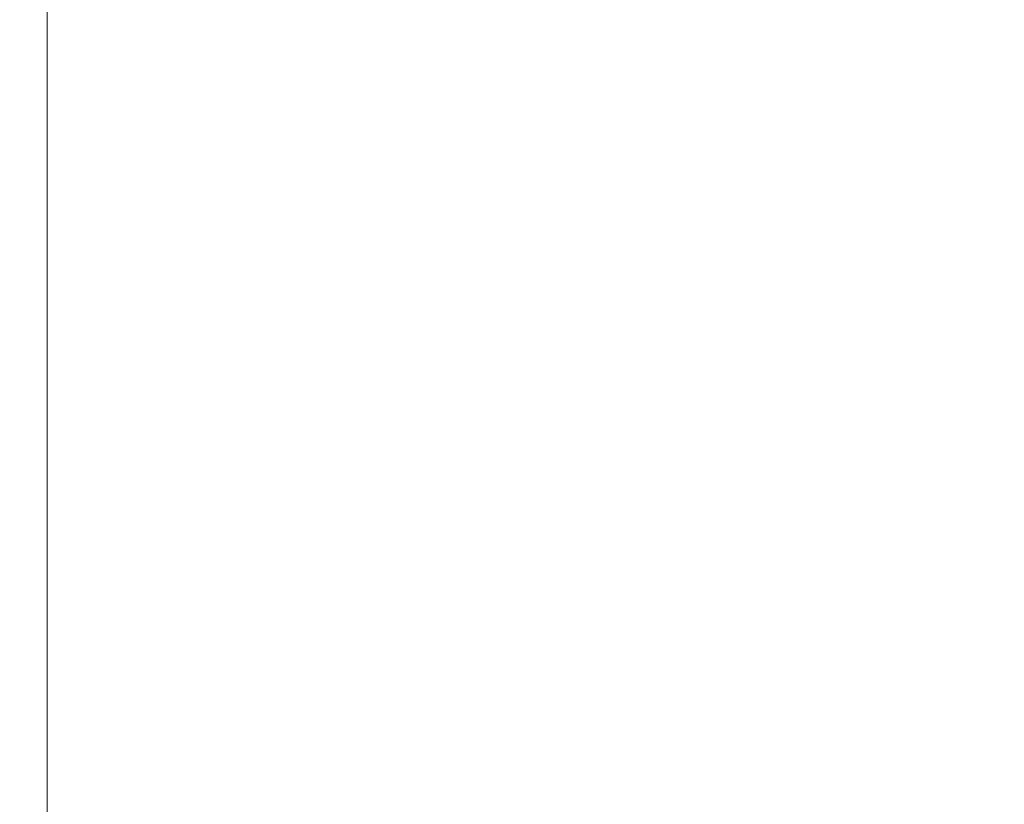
# Model space of a CAD drawing. Header units: millimetres. Extents: x -40.4 to 40.4, y -40.2 to 40.6.
# Tile 136 of 256: x -15.502978 to -15.501765, y -30.368922 to -30.367956. Entities that reach past the tile are written whole.
import ezdxf

# ---------------------------------------------------------------- set-up
doc = ezdxf.new("R2010")
doc.units = ezdxf.units.MM
doc.layers.add('E-ELEC-EQPM-OTLN', color=71, linetype='Continuous', lineweight=30)

# ---------------------------------------------------------------- blocks, each defined once
blk = doc.blocks.new('Future linear_ 1-gang frame - 2CKA001754A4498_Cover Frame 1gang studio white-6552-Vista 3D 1')
at = {"layer": 'E-ELEC-EQPM-OTLN', "lineweight": 9}
mesh = blk.add_polyface(dxfattribs=at)
corners = [(-26.7874365, -15.3114564, -9.6701492), (-26.7874365, -16.3835124, -9.6701492), (-23.7962832, -23.6047956, -9.6701492), (-16.575, -26.5959488, -9.6701492), (-15.5029441, -26.5959488, -9.6701492), (-15.5029441, -33.3085138, -9.6701492), (-30.5325817, -33.3085138, -9.6701492), (-32.6308639, -32.4393762, -9.6701492), (-33.4999992, -30.3410941, -9.6701492), (-33.4999992, -15.3114564, -9.6701492)]
mesh.append_faces([[corners[k] for k in face] for face in [(1, 9, 0)]], dxfattribs={"vtx0": -1})
mesh.append_faces([[corners[k] for k in face] for face in [(9, 1, 2, 8)]], dxfattribs={"vtx0": -1, "vtx2": -1})
mesh.append_faces([[corners[k] for k in face] for face in [(4, 5, 3)]], dxfattribs={"vtx1": -1})
mesh.append_faces([[corners[k] for k in face] for face in [(2, 3, 5, 6)]], dxfattribs={"vtx1": -1, "vtx3": -1})
mesh.append_faces([[corners[k] for k in face] for face in [(6, 7, 8, 2)]], dxfattribs={"vtx2": -1, "vtx3": -1})
mesh = blk.add_polyface(dxfattribs=at)
corners = [(-15.5029441, -26.5959488, -9.6701492), (-14.8029436, -25.3835138, -8.9701494), (-14.8029436, -33.3085138, -8.9701494), (-15.5029441, -33.3085138, -9.6701492)]
mesh.append_faces([[corners[k] for k in face] for face in [(0, 1, 2, 3)]])

msp = doc.modelspace()

# ---------------------------------------------------------------- block references
at = {"layer": 'E-ELEC-EQPM-OTLN', "lineweight": 9}
msp.add_blockref('Future linear_ 1-gang frame - 2CKA001754A4498_Cover Frame 1gang studio white-6552-Vista 3D 1', (0, 0), dxfattribs=at)

doc.saveas('drawing.dxf')
